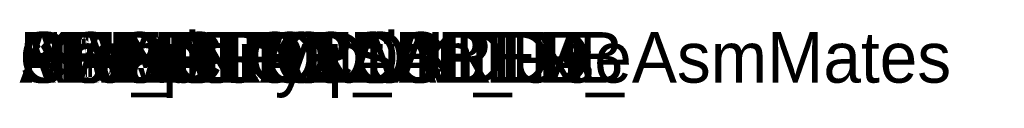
# Model space of a CAD drawing. Extents: x 0 to 19.5, y -0.3 to 1.1.
import ezdxf

# ---------------------------------------------------------------- set-up
doc = ezdxf.new("R2010")
doc.units = 0
doc.layers.add('ATTRIB', color=7, linetype='CONTINUOUS')

msp = doc.modelspace()

# ---------------------------------------------------------------- texts
at = {"layer": 'ATTRIB', "flags": 9}
for tag, s in [('ARTICLENO', '118704'), ('SUPPLIER_AID', '118704'), ('SHORTDESCRIPT', 'Sicherheitsrelais NOT-AUS 24V-230V AC/DC'), ('SUPPLIER', 'Moeller'), ('CreationOption_UseAsmMates', '0'), ('Company', 'Moeller'), ('CREATOR', 'CADENAS GmbH'), ('MANUFACTURER_', 'ESR5-NO-31-24V-230VAC-DC'), ('PRODUKTABBILD', '184_product8210_var_produktabbild.jpg'), ('INV_PRODUKTDA', 'http://datasheet.moeller.net/datasheet.php?model=118704&locale=de_DE'), ('PRODUKTDATENB', 'Produktdatenblatt'), ('BOMINFO', '118704'), ('NB', '118704'), ('NN', 'EMERGENCY OFF + protection door monitoring'), ('NT', ''), ('LINA', '118704'), ('KT', 'DUMMY')]:
    msp.add_attdef(tag, (0, 0), s, height=1, dxfattribs=at)

doc.saveas('drawing.dxf')
